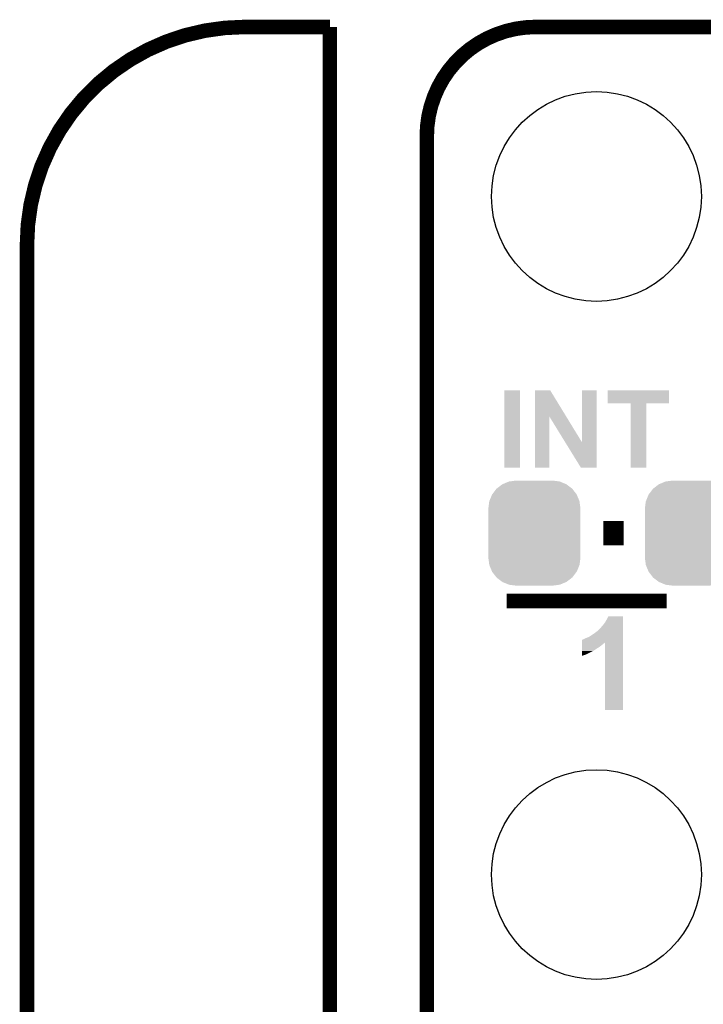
# Model space of a CAD drawing. Extents: x -0.05 to 0.95, y -0.15 to 1.54.
# Tile 21 of 26: x -0.05 to 0.23, y 1.14 to 1.54. Entities that reach past the tile are written whole.
import ezdxf

# ---------------------------------------------------------------- set-up
doc = ezdxf.new("R2010")
doc.units = 0
doc.layers.get('0').update_dxf_attribs({"linetype": 'CONTINUOUS'})
for name, color, linetype in [('ULTRASONIC_3_CLICK_V100_GKO', 5, 'CONTINUOUS'), ('ULTRASONIC_3_CLICK_V100_GTO', 14, 'CONTINUOUS'), ('ULTRASONIC_3_CLICK_V100_GTS', 12, 'CONTINUOUS')]:
    doc.layers.add(name, color=color, linetype=linetype)

# ---------------------------------------------------------------- blocks, each defined once
blk = doc.blocks.new('ROUND_5')
blk.add_circle((0, 0), 0.0433)
blk = doc.blocks.new('CUSTOM_83')
for points in [[(-0.01312, 0.02021), (-0.0105, 0.0213), (0.01316, 0.02021), (0.01045, 0.0213)], [(-0.0105, 0.0213), (-0.01022, 0.02134), (0.01045, 0.0213), (0.01036, 0.02134)], [(-0.01022, 0.02134), (-0.0075, 0.0217), (0.01036, 0.02134), (0.0075, 0.0217)], [(-0.01741, 0.01599), (-0.01568, 0.01828), (0.01743, 0.01599), (0.01566, 0.01828)], [(-0.01568, 0.01828), (-0.01555, 0.01838), (0.01566, 0.01828), (0.01558, 0.01838)], [(-0.01555, 0.01838), (-0.01329, 0.02013), (0.01558, 0.01838), (0.01326, 0.02013)], [(-0.01329, 0.02013), (-0.01312, 0.02021), (0.01326, 0.02013), (0.01316, 0.02021)], [(-0.019, 0.0102), (-0.01864, 0.01306), (0.019, 0.0102), (0.01862, 0.01306)], [(-0.01864, 0.01306), (-0.01858, 0.0132), (0.01862, 0.01306), (0.0186, 0.0132)], [(-0.01858, 0.0132), (-0.01751, 0.01586), (0.0186, 0.0132), (0.01749, 0.01586)], [(-0.01751, 0.01586), (-0.01741, 0.01599), (0.01749, 0.01586), (0.01743, 0.01599)], [(-0.01895, 0.00913), (-0.019, 0.0102), (0.01895, 0.00913), (0.019, 0.0102)], [(-0.01895, -0.00913), (-0.01895, 0.00913), (0.01895, -0.00913), (0.01895, 0.00913)], [(-0.019, -0.0102), (-0.01895, -0.00913), (0.019, -0.0102), (0.01895, -0.00913)], [(-0.01862, -0.01306), (-0.019, -0.0102), (0.01864, -0.01306), (0.019, -0.0102)], [(-0.0186, -0.0132), (-0.01862, -0.01306), (0.01858, -0.0132), (0.01864, -0.01306)], [(-0.01749, -0.01586), (-0.0186, -0.0132), (0.01751, -0.01586), (0.01858, -0.0132)], [(-0.01743, -0.01599), (-0.01749, -0.01586), (0.01741, -0.01599), (0.01751, -0.01586)], [(-0.01566, -0.01828), (-0.01743, -0.01599), (0.01568, -0.01828), (0.01741, -0.01599)], [(-0.01558, -0.01838), (-0.01566, -0.01828), (0.01555, -0.01838), (0.01568, -0.01828)], [(-0.01326, -0.02013), (-0.01558, -0.01838), (0.01329, -0.02013), (0.01555, -0.01838)], [(-0.01316, -0.02021), (-0.01326, -0.02013), (0.01312, -0.02021), (0.01329, -0.02013)], [(-0.01045, -0.0213), (-0.01316, -0.02021), (0.0105, -0.0213), (0.01312, -0.02021)], [(-0.01036, -0.02134), (-0.01045, -0.0213), (0.01022, -0.02134), (0.0105, -0.0213)], [(-0.0075, -0.0217), (-0.01036, -0.02134), (0.0075, -0.0217), (0.01022, -0.02134)]]:
    blk.add_solid(points)

msp = doc.modelspace()

# ---------------------------------------------------------------- linework, layer by layer
at = {"layer": 'ULTRASONIC_3_CLICK_V100_GKO', "const_width": 0.006}
for points in [[(0.04, 1.54, 0.414214), (-0.05, 1.45)], [(0.16, 1.54, 0.414214), (0.115, 1.495)]]:
    msp.add_lwpolyline(points, format="xyb", dxfattribs=at)
for points in [[(0.04, 1.54), (0.075, 1.54)], [(0.075, 0.9764), (0.075, 1.54)], [(0.16, 1.54), (0.74, 1.54)], [(0.115, 1), (0.115, 1.495)], [(-0.05, -0.15), (-0.05, 1.45)]]:
    msp.add_lwpolyline(points, dxfattribs=at)
at = {"layer": 'ULTRASONIC_3_CLICK_V100_GTO'}
for points, const_width in [([(0.1878, 1.331), (0.1962, 1.331)], 0.01), ([(0.148, 1.303), (0.214, 1.303)], 0.006)]:
    msp.add_lwpolyline(points, dxfattribs=dict(at, const_width=const_width))
for points in [[(0.147, 1.358), (0.147, 1.39), (0.1535, 1.358), (0.1535, 1.39)], [(0.147, 1.39), (0.147, 1.39), (0.1535, 1.39), (0.147, 1.39)], [(0.1597, 1.3791), (0.1597, 1.39), (0.17256, 1.3791), (0.1659, 1.39)], [(0.1597, 1.39), (0.1597, 1.39), (0.1659, 1.39), (0.1597, 1.39)], [(0.1791, 1.3684), (0.1791, 1.39), (0.1851, 1.3684), (0.1851, 1.39)], [(0.1791, 1.39), (0.1791, 1.39), (0.1851, 1.39), (0.1791, 1.39)], [(0.1896, 1.3846), (0.1896, 1.39), (0.215, 1.3846), (0.215, 1.39)], [(0.1896, 1.39), (0.1896, 1.39), (0.215, 1.39), (0.1896, 1.39)], [(0.1991, 1.358), (0.1991, 1.3846), (0.2056, 1.358), (0.2056, 1.3846)], [(0.1991, 1.3846), (0.1991, 1.3846), (0.2056, 1.3846), (0.215, 1.3846)], [(0.1597, 1.358), (0.1597, 1.3791), (0.1656, 1.358), (0.1656, 1.3791)], [(0.17219, 1.3684), (0.1656, 1.3791), (0.1791, 1.3684), (0.17256, 1.3791)], [(0.1786, 1.358), (0.17219, 1.3684), (0.1851, 1.358), (0.1851, 1.3684)], [(0.187, 1.2922), (0.1878, 1.2931), (0.1959, 1.2922), (0.1959, 1.2931)], [(0.1878, 1.2931), (0.1886, 1.2942), (0.1959, 1.2931), (0.1959, 1.2942)], [(0.1886, 1.2942), (0.1893, 1.2954), (0.1959, 1.2942), (0.1959, 1.2954)], [(0.1893, 1.2954), (0.1899, 1.2966), (0.1959, 1.2954), (0.1959, 1.2966)], [(0.1899, 1.2966), (0.1899, 1.2966), (0.1959, 1.2966), (0.1899, 1.2966)], [(0.1828, 1.2887), (0.184, 1.2895), (0.1959, 1.2887), (0.1959, 1.2895)], [(0.184, 1.2895), (0.1852, 1.2904), (0.1959, 1.2895), (0.1959, 1.2904)], [(0.1852, 1.2904), (0.1853, 1.2905), (0.1959, 1.2904), (0.1959, 1.2905)], [(0.1854, 1.2905), (0.1855, 1.2907), (0.1959, 1.2905), (0.1959, 1.2907)], [(0.1855, 1.2907), (0.1858, 1.2909), (0.1959, 1.2907), (0.1959, 1.2909)], [(0.1858, 1.2909), (0.1864, 1.2915), (0.1959, 1.2909), (0.1959, 1.2915)], [(0.1864, 1.2915), (0.187, 1.2922), (0.1959, 1.2915), (0.1959, 1.2922)], [(0.179, 1.2858), (0.179, 1.2869), (0.1959, 1.2858), (0.1959, 1.2869)], [(0.179, 1.2856), (0.179, 1.2858), (0.1883, 1.2856), (0.1884, 1.2858)], [(0.179, 1.2858), (0.179, 1.2858), (0.1884, 1.2858), (0.1885, 1.2858)], [(0.179, 1.2855), (0.179, 1.2856), (0.1881, 1.2855), (0.1883, 1.2856)], [(0.179, 1.2852), (0.179, 1.2855), (0.1878, 1.2852), (0.1881, 1.2855)], [(0.179, 1.2849), (0.179, 1.2852), (0.1874, 1.2849), (0.1878, 1.2852)], [(0.179, 1.2841), (0.179, 1.2849), (0.1864, 1.2841), (0.1874, 1.2849)], [(0.1791, 1.2869), (0.1791, 1.287), (0.1959, 1.2869), (0.1959, 1.287)], [(0.1793, 1.287), (0.1801, 1.2874), (0.1959, 1.287), (0.1959, 1.2874)], [(0.1801, 1.2874), (0.1808, 1.2877), (0.1959, 1.2874), (0.1959, 1.2877)], [(0.1808, 1.2877), (0.1818, 1.2881), (0.1959, 1.2877), (0.1959, 1.2881)], [(0.1818, 1.2881), (0.1828, 1.2887), (0.1959, 1.2881), (0.1959, 1.2887)], [(0.1885, 1.258), (0.1885, 1.2858), (0.1959, 1.258), (0.1959, 1.2858)], [(0.179, 1.2837), (0.179, 1.2841), (0.1858, 1.2837), (0.1864, 1.2841)], [(0.179, 1.2833), (0.179, 1.2837), (0.1851, 1.2833), (0.1858, 1.2837)], [(0.179, 1.2828), (0.179, 1.2833), (0.1844, 1.2828), (0.1851, 1.2833)], [(0.179, 1.2823), (0.179, 1.2828), (0.1836, 1.2823), (0.1844, 1.2828)], [(0.179, 1.281), (0.179, 1.2823), (0.181, 1.281), (0.1836, 1.2823)], [(0.179, 1.2803), (0.179, 1.281), (0.179, 1.2803), (0.181, 1.281)]]:
    msp.add_solid(points, dxfattribs=at)

# ---------------------------------------------------------------- block references
at = {"layer": 'ULTRASONIC_3_CLICK_V100_GTS'}
for name, p in [('ROUND_5', (0.185, 1.47)), ('CUSTOM_83', (0.1594, 1.331)), ('CUSTOM_83', (0.224, 1.331)), ('ROUND_5', (0.185, 1.19))]:
    msp.add_blockref(name, p, dxfattribs=at)

doc.saveas('drawing.dxf')
